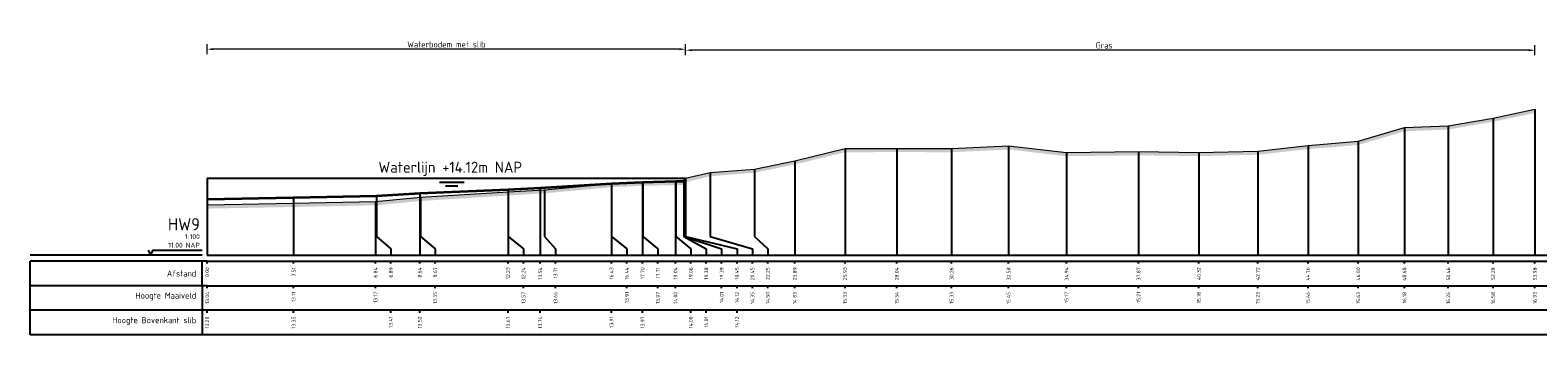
# Model space of a CAD drawing. Header units: metres. Extents: x 197883 to 206898, y 361907 to 364395.
# Tile 211 of 256: x 205925 to 205986, y 364215 to 364227. Entities that reach past the tile are written whole.
import ezdxf
from ezdxf.enums import TextEntityAlignment as Align

# ---------------------------------------------------------------- set-up
doc = ezdxf.new("R2010")
doc.units = ezdxf.units.M
doc.header["$PDMODE"] = 35
doc.header["$PDSIZE"] = 0.075
for name, color, linetype, lineweight in [('X-ME-AL-PROFIEL_BOVENKANT SLIB-GD', 42, 'Continuous', 35), ('X-ME-AL-PROFIEL_HUIDIG MAAIVELD-GD', 252, 'Continuous', 0), ('X-XX-AL-DETAIL1-M', 7, 'Continuous', 18), ('X-XX-AL-NAP-T18', 7, 'Continuous', 18)]:
    doc.layers.add(name, color=color, linetype=linetype, lineweight=lineweight)
doc.layers.add('X-ME-AL-PROFIEL_WATERLIJN-GD', color=150, linetype='Continuous')
doc.layers.add('X-ME-AL-PROFIELRASTER-S', color=7, linetype='Continuous')
doc.styles.add('NLCS-ISO', font='NLCS-ISO.ttf', dxfattribs={"height": 1.8})
doc.styles.add('NLCS-ISO-ANNOTATIVE-T18', font='NLCS-ISO.ttf', dxfattribs={"height": 1.8})
doc.styles.add('NLCS-ISO-M100-T25', font='NLCS-ISO.ttf', dxfattribs={"height": 0.25})
doc.dimstyles.new('NLCS-M100-T25-PIJL_L2_H1', dxfattribs={"dimscale": 0.1, "dimtxt": 2.5, "dimasz": 2.5, "dimexe": 2, "dimexo": 2, "dimgap": 0.7, "dimtad": 1, "dimzin": 0, "dimdsep": 46, "dimtxsty": 'NLCS-ISO-M100-T25', "dimcen": 0, "dimdle": 2, "dimclrd": 256, "dimclre": 256, "dimclrt": 256, "dimadec": 1, "dimazin": 0, "dimtfac": 1, "dimtdec": 3, "dimtofl": 0, "dimtmove": 0, "dimatfit": 3, "dimfxl": 2, "dimfxlon": 1, "dimtfillclr": 256, "dimtolj": 1, "dimtzin": 0, "dimlwd": -1, "dimlwe": -1, "dimarcsym": 0})

# ---------------------------------------------------------------- blocks, each defined once
blk = doc.blocks.new('SAL-PROFIELRASTER-D')
at = {"color": 0, "linetype": 'ByBlock', "lineweight": -2, "flags": 128}
for points in [[(-2, 0), (-72, 0)], [(-24, 2), (-23, 0), (-22, 2), (-2, 2)], [(-72, -12.5), (-72, -2.5)], [(0, -2.5), (-72, -2.5)], [(-2, -12.5), (-2, -2.5)], [(0, -12.5), (-72, -12.5)]]:
    blk.add_lwpolyline(points, dxfattribs=at)
at = {"color": 0, "linetype": 'ByBlock', "lineweight": -2, "style": 'NLCS-ISO-ANNOTATIVE-T18'}
blk.add_text('NAP', height=2, dxfattribs=at).set_placement((-3, 3), align=Align.RIGHT)
blk.add_text('Afstand', height=2.5, dxfattribs=at).set_placement((-4.5, -7.5), align=Align.MIDDLE_RIGHT)
for tag, height, p in [('PROFIELNR', 5, (-3, 10)), ('SCHAAL', 2, (-3, 6.5)), ('NAP', 2, (-9.94, 3))]:
    blk.add_attdef(tag, text='', height=height, dxfattribs=at).set_placement(p, align=Align.RIGHT)
blk = doc.blocks.new('SAL-PROFIELRASTER_BALK_EIND1-D')
at = {"color": 0, "linetype": 'ByBlock', "lineweight": -2}
blk.add_line((1, -12.5), (1, -2.5), dxfattribs=at)
at = {"color": 0, "linetype": 'ByBlock', "lineweight": -2, "flags": 128}
for points in [[(0, 0), (1, 0)], [(0, -2.5), (1, -2.5)], [(0, -12.5), (1, -12.5)]]:
    blk.add_lwpolyline(points, dxfattribs=at)
blk = doc.blocks.new('SAL-PROFIELRASTER_BALK-D')
at = {"color": 0, "linetype": 'ByBlock', "lineweight": -2}
for p, q in [((-72, -12.5), (-72, -2.5)), ((-2, -2.5), (-2, -12.5)), ((0, -12.5), (-72, -12.5))]:
    blk.add_line(p, q, dxfattribs=at)
at = {"color": 0, "linetype": 'ByBlock', "lineweight": -2, "style": 'NLCS-ISO-ANNOTATIVE-T18'}
for tag, height, p in [('TITEL1', 2.5, (-4.5, -6.5)), ('TITEL2', 1.5, (-4.5, -9.5))]:
    blk.add_attdef(tag, text='', height=height, dxfattribs=at).set_placement(p, align=Align.MIDDLE_RIGHT)
blk = doc.blocks.new('SAL-PROFIELRASTER_BALK_EIND2-D')
at = {"color": 0, "linetype": 'ByBlock', "lineweight": -2}
for p, q in [((1, -2.5), (1, -12.5)), ((1, -12.5), (0, -12.5))]:
    blk.add_line(p, q, dxfattribs=at)
blk = doc.blocks.new('SAL-PROFIELRASTER_BALK_DATA-D')
at = {"color": 0, "linetype": 'ByBlock', "lineweight": -2}
blk.add_lwpolyline([(0, -3.5), (0, -2.5)], dxfattribs=at)
at = {"color": 0, "linetype": 'ByBlock', "lineweight": -2, "style": 'NLCS-ISO-ANNOTATIVE-T18'}
blk.add_attdef('GETAL', text='', height=1.5, rotation=90, dxfattribs=at).set_placement((0.75, -5), align=Align.RIGHT)
blk = doc.blocks.new('SAL-PROFIELRASTER_AANHAAL-D')
at = {"color": 9, "linetype": 'ByBlock', "lineweight": -2, "flags": 128}
blk.add_lwpolyline([(0, 1), (0, 0)], dxfattribs=at)
blk = doc.blocks.new('SAL-PROFIELRASTER_AANHAAL_STAGGER-D')
at = {"color": 9, "linetype": 'ByBlock', "lineweight": -2, "flags": 128}
for points in [[(0, 0), (0, -0.25)], [(0, -0.25), (1, -0.75)], [(1, -0.75), (1, -1)]]:
    blk.add_lwpolyline(points, dxfattribs=at)
blk = doc.blocks.new('*D177')
at = {"layer": 'Defpoints', "color": 0, "transparency": 16777216}
for p in [(205931.769, 364226.384), (205951.218, 364221.129), (205931.769, 364218.007)]:
    blk.add_point(p, dxfattribs=at)
at = {"layer": 'X-XX-AL-DETAIL1-M', "color": 253, "transparency": 16777216}
for p, q in [((205931.769, 364226.184), (205931.769, 364226.584)), ((205951.218, 364226.184), (205951.218, 364226.584)), ((205950.968, 364226.384), (205932.019, 364226.384))]:
    blk.add_line(p, q, dxfattribs=at)
for points in [[(205932.019, 364226.425), (205932.019, 364226.342), (205931.769, 364226.384)], [(205950.968, 364226.425), (205950.968, 364226.342), (205951.218, 364226.384)]]:
    blk.add_solid(points, dxfattribs=at)
at = {"layer": 'X-XX-AL-DETAIL1-M', "color": 253, "transparency": 16777216, "insert": (205941.493, 364226.579), "char_height": 0.25, "attachment_point": 5, "style": 'NLCS-ISO-M100-T25'}
blk.add_mtext('\\A1;Waterbodem met slib', dxfattribs=at)
blk = doc.blocks.new('*D178')
at = {"layer": 'Defpoints', "color": 0, "transparency": 16777216}
for p in [(205951.218, 364226.342), (205951.218, 364221.129), (205985.75, 364218.007)]:
    blk.add_point(p, dxfattribs=at)
at = {"layer": 'X-XX-AL-DETAIL1-M', "color": 253, "transparency": 16777216}
for p, q in [((205951.218, 364226.142), (205951.218, 364226.542)), ((205985.75, 364226.142), (205985.75, 364226.542)), ((205985.5, 364226.342), (205951.468, 364226.342))]:
    blk.add_line(p, q, dxfattribs=at)
for points in [[(205951.468, 364226.384), (205951.468, 364226.3), (205951.218, 364226.342)], [(205985.5, 364226.384), (205985.5, 364226.3), (205985.75, 364226.342)]]:
    blk.add_solid(points, dxfattribs=at)
at = {"layer": 'X-XX-AL-DETAIL1-M', "color": 253, "transparency": 16777216, "insert": (205968.234, 364226.537), "char_height": 0.25, "attachment_point": 5, "style": 'NLCS-ISO-M100-T25'}
blk.add_mtext('\\A1;Gras', dxfattribs=at)

msp = doc.modelspace()

# ---------------------------------------------------------------- hatches: boundary and pattern name
at = {"layer": 'X-ME-AL-PROFIEL_HUIDIG MAAIVELD-GD'}
h = msp.add_hatch(dxfattribs=at)
h.set_pattern_fill('AGR-MAAIVELD', color=256, scale=0.05, pattern_type=2)
h.set_pattern_definition([(45, (134.1676, 163.2253), (-0.25000007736, 0.25000007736), []), (45, (134.13188, 163.261), (0, 0.50000015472), [0.3535535, -0.3535535]), (45, (134.09617, 163.29673), (0, 0.50000015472), [0.3535535, -0.3535535]), (45, (134.05995, 163.33295), (0, 0.50000015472), [0.3535535, -0.3535535]), (45, (134.02474, 163.36816), (0, 0.50000015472), [0.3535535, -0.3535535]), (45, (133.98902, 163.40387), (0, 0.50000015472), [0.3535535, -0.3535535]), (45, (133.9533, 163.4396), (0, 0.50000015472), [0.3535535, -0.3535535]), (315, (134.1676, 163.2253), (0.25000007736, 0.25000007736), []), (315, (134.2033, 163.261), (0.50000015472, -1e-16), [0.3535535, -0.3535535]), (315, (134.23902, 163.29673), (0.50000015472, -1e-16), [0.3535535, -0.3535535]), (315, (134.27524, 163.33295), (0.50000015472, -1e-16), [0.3535535, -0.3535535]), (315, (134.31045, 163.36816), (0.50000015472, -1e-16), [0.3535535, -0.3535535]), (315, (134.34617, 163.40387), (0.50000015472, -1e-16), [0.3535535, -0.3535535]), (315, (134.38188, 163.4396), (0.50000015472, -1e-16), [0.3535535, -0.3535535])])
h.paths.add_polyline_path([(205985.75, 364223.937), (205984.053, 364223.583), (205982.227, 364223.264), (205980.445, 364223.191), (205978.57, 364222.635), (205976.526, 364222.467), (205974.486, 364222.239), (205972.088, 364222.182), (205969.635, 364222.217), (205966.712, 364222.179), (205964.352, 364222.454), (205962.031, 364222.341), (205959.81, 364222.346), (205957.702, 364222.34), (205955.663, 364221.841), (205954.016, 364221.507), (205952.222, 364221.361), (205951.218, 364221.129), (205951.161, 364221.014), (205950.81, 364221.004), (205949.483, 364220.972), (205948.212, 364220.921), (205945.482, 364220.667), (205944.005, 364220.579), (205940.443, 364220.357), (205938.611, 364220.181), (205935.282, 364220.113), (205931.769, 364220.047), (205931.769, 364219.897), (205935.282, 364219.963), (205938.611, 364220.031), (205940.443, 364220.207), (205944.005, 364220.429), (205945.482, 364220.517), (205948.212, 364220.771), (205949.483, 364220.822), (205950.81, 364220.854), (205951.161, 364220.864), (205951.218, 364220.979), (205952.222, 364221.211), (205954.016, 364221.357), (205955.663, 364221.691), (205957.702, 364222.19), (205959.81, 364222.196), (205962.031, 364222.191), (205964.352, 364222.304), (205966.712, 364222.029), (205969.635, 364222.067), (205972.088, 364222.032), (205974.486, 364222.089), (205976.526, 364222.317), (205978.57, 364222.485), (205980.445, 364223.041), (205982.227, 364223.114), (205984.053, 364223.433), (205985.75, 364223.787)])

# ---------------------------------------------------------------- linework, layer by layer
at = {"layer": 'X-ME-AL-PROFIEL_BOVENKANT SLIB-GD'}
msp.add_lwpolyline([(205931.769, 364220.287), (205935.282, 364220.353), (205938.657, 364220.414), (205940.409, 364220.527), (205944.002, 364220.674), (205945.306, 364220.747), (205948.204, 364220.921), (205949.469, 364220.974), (205950.826, 364221.007), (205951.149, 364221.015), (205951.218, 364221.129)], dxfattribs=at)
at = {"layer": 'X-ME-AL-PROFIEL_HUIDIG MAAIVELD-GD'}
msp.add_lwpolyline([(205931.769, 364220.047), (205935.282, 364220.113), (205938.611, 364220.181), (205940.443, 364220.357), (205944.005, 364220.579), (205945.482, 364220.667), (205948.212, 364220.921), (205949.483, 364220.972), (205950.81, 364221.004), (205951.161, 364221.014), (205951.218, 364221.129), (205952.222, 364221.361), (205954.016, 364221.507), (205955.663, 364221.841), (205957.702, 364222.34), (205959.81, 364222.346), (205962.031, 364222.341), (205964.352, 364222.454), (205966.712, 364222.179), (205969.635, 364222.217), (205972.088, 364222.182), (205974.486, 364222.239), (205976.526, 364222.467), (205978.57, 364222.635), (205980.445, 364223.191), (205982.227, 364223.264), (205984.053, 364223.583), (205985.75, 364223.937)], dxfattribs=at)
at = {"layer": 'X-ME-AL-PROFIEL_WATERLIJN-GD'}
for points in [[(205931.769, 364221.13), (205951.218, 364221.129)], [(205941.219, 364220.967), (205942.219, 364220.967)], [(205941.461, 364220.822), (205941.961, 364220.822)]]:
    msp.add_lwpolyline(points, dxfattribs=at)

# ---------------------------------------------------------------- block references
at = {"layer": 'X-ME-AL-PROFIELRASTER-S'}
for p, yscale in [((205984.053, 364218.007), 5.576000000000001), ((205985.75, 364218.007), 5.93), ((205980.445, 364218.007), 5.184000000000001), ((205982.227, 364218.007), 5.257000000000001), ((205957.702, 364218.007), 4.333), ((205959.81, 364218.007), 4.339), ((205962.031, 364218.007), 4.334), ((205964.352, 364218.007), 4.446999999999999), ((205966.712, 364218.007), 4.172000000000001), ((205969.635, 364218.007), 4.210000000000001), ((205972.088, 364218.007), 4.175000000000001), ((205974.486, 364218.007), 4.231999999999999), ((205976.526, 364218.007), 4.460000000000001), ((205978.57, 364218.007), 4.628), ((205955.663, 364218.007), 3.834), ((205931.769, 364218.007), 3.122999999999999), ((205949.469, 364218.007), 2.967000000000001), ((205949.483, 364219.007), 1.965), ((205950.81, 364218.007), 2.997), ((205950.826, 364219.007), 2), ((205951.149, 364219.007), 2.007999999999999), ((205951.161, 364219.007), 2.007), ((205951.218, 364219.007), 2.122), ((205951.218, 364219.007), 2.122), ((205951.218, 364219.007), 2.122), ((205951.218, 364219.007), 2.122), ((205952.222, 364219.007), 2.353999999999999), ((205954.016, 364219.007), 2.5), ((205938.657, 364219.007), 1.407), ((205940.409, 364218.007), 2.52), ((205940.443, 364219.007), 1.35), ((205944.002, 364218.007), 2.667), ((205944.005, 364219.007), 1.571999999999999), ((205945.306, 364218.007), 2.74), ((205945.482, 364219.007), 1.66), ((205948.204, 364218.007), 2.914), ((205948.212, 364219.007), 1.914), ((205938.611, 364218.007), 2.173999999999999)]:
    msp.add_blockref('SAL-PROFIELRASTER_AANHAAL-D', p, dxfattribs=dict(at, yscale=yscale))
for name, p, xscale, yscale, zscale in [('SAL-PROFIELRASTER_AANHAAL-D', (205935.282, 364218.007), 1.11396011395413, 2.345999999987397, 1.11396011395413), ('SAL-PROFIELRASTER_BALK_EIND1-D', (205931.769, 364218.007), 54.60634763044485, 0.1, 54.60634763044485), ('SAL-PROFIELRASTER_BALK_EIND2-D', (205931.769, 364217.007), 54.60634763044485, 0.1, 54.60634763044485), ('SAL-PROFIELRASTER_BALK_EIND2-D', (205931.769, 364216.007), 54.60634763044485, 0.1, 54.60634763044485)]:
    msp.add_blockref(name, p, dxfattribs=dict(at, xscale=xscale, yscale=yscale, zscale=zscale))
at = {"layer": 'X-ME-AL-PROFIELRASTER-S', "xscale": 0.1, "yscale": 0.1, "zscale": 0.1}
for name, p, values in [('SAL-PROFIELRASTER-D', (205931.769, 364218.007), {'PROFIELNR': 'HW9', 'SCHAAL': '1:100', 'NAP': '11.00'}), ('SAL-PROFIELRASTER_BALK_DATA-D', (205931.769, 364218.007), {'GETAL': '0.00'}), ('SAL-PROFIELRASTER_BALK_DATA-D', (205935.282, 364218.007), {'GETAL': '3.51'}), ('SAL-PROFIELRASTER_BALK_DATA-D', (205938.611, 364218.007), {'GETAL': '6.84'}), ('SAL-PROFIELRASTER_BALK_DATA-D', (205939.236, 364218.007), {'GETAL': '6.89'}), ('SAL-PROFIELRASTER_BALK_DATA-D', (205940.409, 364218.007), {'GETAL': '8.64'}), ('SAL-PROFIELRASTER_BALK_DATA-D', (205941.034, 364218.007), {'GETAL': '8.67'}), ('SAL-PROFIELRASTER_BALK_DATA-D', (205944.002, 364218.007), {'GETAL': '12.23'}), ('SAL-PROFIELRASTER_BALK_DATA-D', (205944.627, 364218.007), {'GETAL': '12.24'}), ('SAL-PROFIELRASTER_BALK_DATA-D', (205945.306, 364218.007), {'GETAL': '13.54'}), ('SAL-PROFIELRASTER_BALK_DATA-D', (205945.931, 364218.007), {'GETAL': '13.71'}), ('SAL-PROFIELRASTER_BALK_DATA-D', (205948.204, 364218.007), {'GETAL': '16.43'}), ('SAL-PROFIELRASTER_BALK_DATA-D', (205948.829, 364218.007), {'GETAL': '16.44'}), ('SAL-PROFIELRASTER_BALK_DATA-D', (205949.469, 364218.007), {'GETAL': '17.70'}), ('SAL-PROFIELRASTER_BALK_DATA-D', (205950.094, 364218.007), {'GETAL': '17.71'}), ('SAL-PROFIELRASTER_BALK_DATA-D', (205950.81, 364218.007), {'GETAL': '19.04'}), ('SAL-PROFIELRASTER_BALK_DATA-D', (205951.435, 364218.007), {'GETAL': '19.06'}), ('SAL-PROFIELRASTER_BALK_DATA-D', (205952.06, 364218.007), {'GETAL': '19.38'}), ('SAL-PROFIELRASTER_BALK_DATA-D', (205952.685, 364218.007), {'GETAL': '19.39'}), ('SAL-PROFIELRASTER_BALK_DATA-D', (205953.31, 364218.007), {'GETAL': '19.45'}), ('SAL-PROFIELRASTER_BALK_DATA-D', (205953.31, 364218.007), {'GETAL': '19.45'}), ('SAL-PROFIELRASTER_BALK_DATA-D', (205953.31, 364218.007), {'GETAL': '19.45'}), ('SAL-PROFIELRASTER_BALK_DATA-D', (205953.31, 364218.007), {'GETAL': '19.45'}), ('SAL-PROFIELRASTER_BALK_DATA-D', (205953.935, 364218.007), {'GETAL': '20.45'}), ('SAL-PROFIELRASTER_BALK_DATA-D', (205954.56, 364218.007), {'GETAL': '22.25'}), ('SAL-PROFIELRASTER_BALK_DATA-D', (205955.663, 364218.007), {'GETAL': '23.89'}), ('SAL-PROFIELRASTER_BALK_DATA-D', (205957.702, 364218.007), {'GETAL': '25.93'}), ('SAL-PROFIELRASTER_BALK_DATA-D', (205959.81, 364218.007), {'GETAL': '28.04'}), ('SAL-PROFIELRASTER_BALK_DATA-D', (205962.031, 364218.007), {'GETAL': '30.26'}), ('SAL-PROFIELRASTER_BALK_DATA-D', (205964.352, 364218.007), {'GETAL': '32.58'}), ('SAL-PROFIELRASTER_BALK_DATA-D', (205966.712, 364218.007), {'GETAL': '34.94'}), ('SAL-PROFIELRASTER_BALK_DATA-D', (205969.635, 364218.007), {'GETAL': '37.87'}), ('SAL-PROFIELRASTER_BALK_DATA-D', (205972.088, 364218.007), {'GETAL': '40.32'}), ('SAL-PROFIELRASTER_BALK_DATA-D', (205974.486, 364218.007), {'GETAL': '42.72'}), ('SAL-PROFIELRASTER_BALK_DATA-D', (205976.526, 364218.007), {'GETAL': '44.76'}), ('SAL-PROFIELRASTER_BALK_DATA-D', (205978.57, 364218.007), {'GETAL': '46.80'}), ('SAL-PROFIELRASTER_BALK_DATA-D', (205980.445, 364218.007), {'GETAL': '48.68'}), ('SAL-PROFIELRASTER_BALK_DATA-D', (205982.227, 364218.007), {'GETAL': '50.46'}), ('SAL-PROFIELRASTER_BALK_DATA-D', (205984.053, 364218.007), {'GETAL': '52.28'}), ('SAL-PROFIELRASTER_BALK_DATA-D', (205985.75, 364218.007), {'GETAL': '53.98'}), ('SAL-PROFIELRASTER_BALK-D', (205931.769, 364217.007), {'TITEL1': 'Hoogte Maaiveld'}), ('SAL-PROFIELRASTER_BALK_DATA-D', (205931.769, 364217.007), {'GETAL': '13.04'}), ('SAL-PROFIELRASTER_BALK_DATA-D', (205935.282, 364217.007), {'GETAL': '13.11'}), ('SAL-PROFIELRASTER_BALK_DATA-D', (205938.611, 364217.007), {'GETAL': '13.17'}), ('SAL-PROFIELRASTER_BALK_DATA-D', (205941.034, 364217.007), {'GETAL': '13.35'}), ('SAL-PROFIELRASTER_BALK_DATA-D', (205944.627, 364217.007), {'GETAL': '13.57'}), ('SAL-PROFIELRASTER_BALK_DATA-D', (205945.931, 364217.007), {'GETAL': '13.66'}), ('SAL-PROFIELRASTER_BALK_DATA-D', (205948.829, 364217.007), {'GETAL': '13.91'}), ('SAL-PROFIELRASTER_BALK_DATA-D', (205950.094, 364217.007), {'GETAL': '13.97'}), ('SAL-PROFIELRASTER_BALK_DATA-D', (205950.81, 364217.007), {'GETAL': '14.00'}), ('SAL-PROFIELRASTER_BALK_DATA-D', (205952.685, 364217.007), {'GETAL': '14.01'}), ('SAL-PROFIELRASTER_BALK_DATA-D', (205953.31, 364217.007), {'GETAL': '14.12'}), ('SAL-PROFIELRASTER_BALK_DATA-D', (205953.935, 364217.007), {'GETAL': '14.35'}), ('SAL-PROFIELRASTER_BALK_DATA-D', (205954.56, 364217.007), {'GETAL': '14.50'}), ('SAL-PROFIELRASTER_BALK_DATA-D', (205955.663, 364217.007), {'GETAL': '14.83'}), ('SAL-PROFIELRASTER_BALK_DATA-D', (205957.702, 364217.007), {'GETAL': '15.33'}), ('SAL-PROFIELRASTER_BALK_DATA-D', (205959.81, 364217.007), {'GETAL': '15.34'}), ('SAL-PROFIELRASTER_BALK_DATA-D', (205962.031, 364217.007), {'GETAL': '15.33'}), ('SAL-PROFIELRASTER_BALK_DATA-D', (205964.352, 364217.007), {'GETAL': '15.45'}), ('SAL-PROFIELRASTER_BALK_DATA-D', (205966.712, 364217.007), {'GETAL': '15.17'}), ('SAL-PROFIELRASTER_BALK_DATA-D', (205969.635, 364217.007), {'GETAL': '15.21'}), ('SAL-PROFIELRASTER_BALK_DATA-D', (205972.088, 364217.007), {'GETAL': '15.18'}), ('SAL-PROFIELRASTER_BALK_DATA-D', (205974.486, 364217.007), {'GETAL': '15.23'}), ('SAL-PROFIELRASTER_BALK_DATA-D', (205976.526, 364217.007), {'GETAL': '15.46'}), ('SAL-PROFIELRASTER_BALK_DATA-D', (205978.57, 364217.007), {'GETAL': '15.63'}), ('SAL-PROFIELRASTER_BALK_DATA-D', (205980.445, 364217.007), {'GETAL': '16.18'}), ('SAL-PROFIELRASTER_BALK_DATA-D', (205982.227, 364217.007), {'GETAL': '16.26'}), ('SAL-PROFIELRASTER_BALK_DATA-D', (205984.053, 364217.007), {'GETAL': '16.58'}), ('SAL-PROFIELRASTER_BALK_DATA-D', (205985.75, 364217.007), {'GETAL': '16.93'}), ('SAL-PROFIELRASTER_BALK-D', (205931.769, 364216.007), {'TITEL1': 'Hoogte Bovenkant slib'}), ('SAL-PROFIELRASTER_BALK_DATA-D', (205931.769, 364216.007), {'GETAL': '13.28'}), ('SAL-PROFIELRASTER_BALK_DATA-D', (205935.282, 364216.007), {'GETAL': '13.35'}), ('SAL-PROFIELRASTER_BALK_DATA-D', (205939.236, 364216.007), {'GETAL': '13.41'}), ('SAL-PROFIELRASTER_BALK_DATA-D', (205940.409, 364216.007), {'GETAL': '13.52'}), ('SAL-PROFIELRASTER_BALK_DATA-D', (205944.002, 364216.007), {'GETAL': '13.67'}), ('SAL-PROFIELRASTER_BALK_DATA-D', (205945.306, 364216.007), {'GETAL': '13.74'}), ('SAL-PROFIELRASTER_BALK_DATA-D', (205948.204, 364216.007), {'GETAL': '13.91'}), ('SAL-PROFIELRASTER_BALK_DATA-D', (205949.469, 364216.007), {'GETAL': '13.97'}), ('SAL-PROFIELRASTER_BALK_DATA-D', (205951.435, 364216.007), {'GETAL': '14.00'}), ('SAL-PROFIELRASTER_BALK_DATA-D', (205952.06, 364216.007), {'GETAL': '14.01'}), ('SAL-PROFIELRASTER_BALK_DATA-D', (205953.31, 364216.007), {'GETAL': '14.12'})]:
    msp.add_blockref(name, p, dxfattribs=at).add_auto_attribs(values)
at = {"layer": 'X-ME-AL-PROFIELRASTER-S'}
for p, xscale, zscale in [((205938.657, 364219.007), 0.5783575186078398, 0.5783575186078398), ((205940.443, 364219.007), 0.5909762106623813, 0.5909762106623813), ((205944.005, 364219.007), 0.6223565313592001, 0.6223565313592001), ((205945.482, 364219.007), 0.4490246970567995, 0.4490246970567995), ((205948.212, 364219.007), 0.6174613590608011, 0.6174613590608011), ((205949.483, 364219.007), 0.6112389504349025, 0.6112389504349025), ((205950.826, 364219.007), 0.6091682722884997, 0.6091682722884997), ((205951.149, 364219.007), 0.9112466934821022, 0.9112466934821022), ((205951.161, 364219.007), 1.524276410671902, 1.524276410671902), ((205951.218, 364219.007), 2.0928112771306, 2.0928112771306), ((205951.218, 364219.007), 2.0928112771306, 2.0928112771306), ((205951.218, 364219.007), 2.0928112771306, 2.0928112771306), ((205951.218, 364219.007), 2.0928112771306, 2.0928112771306), ((205952.222, 364219.007), 1.713453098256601, 1.713453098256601), ((205954.016, 364219.007), 0.5444131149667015, 0.5444131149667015)]:
    msp.add_blockref('SAL-PROFIELRASTER_AANHAAL_STAGGER-D', p, dxfattribs=dict(at, xscale=xscale, zscale=zscale))

# ---------------------------------------------------------------- texts
at = {"layer": 'X-XX-AL-NAP-T18', "color": 10, "insert": (205938.73, 364221.219), "char_height": 0.45, "width": 15.43377, "attachment_point": 7, "style": 'NLCS-ISO'}
msp.add_mtext('Waterlijn +14.12m NAP', dxfattribs=at)

# ---------------------------------------------------------------- dimensions: what is measured, and where the dimension line sits
at = {"layer": 'X-XX-AL-DETAIL1-M', "color": 253}
for base, p1, p2, text, picture, middle in [((205931.769, 364226.384), (205951.218, 364221.129), (205931.769, 364218.007), 'Waterbodem met slib', '*D177', (205941.493, 364226.384)), ((205951.218, 364226.342), (205985.75, 364218.007), (205951.218, 364221.129), 'Gras', '*D178', (205968.234, 364226.342))]:
    dim = msp.add_linear_dim(base=base, p1=p1, p2=p2, text=text, dimstyle='NLCS-M100-T25-PIJL_L2_H1', override={"dimclrd": 253, "dimclre": 253, "dimclrt": 253}, dxfattribs=at)
    dim.commit()
    dim.dimension.update_dxf_attribs({"geometry": picture, "text_midpoint": middle, "dimtype": 160})

doc.saveas('drawing.dxf')
